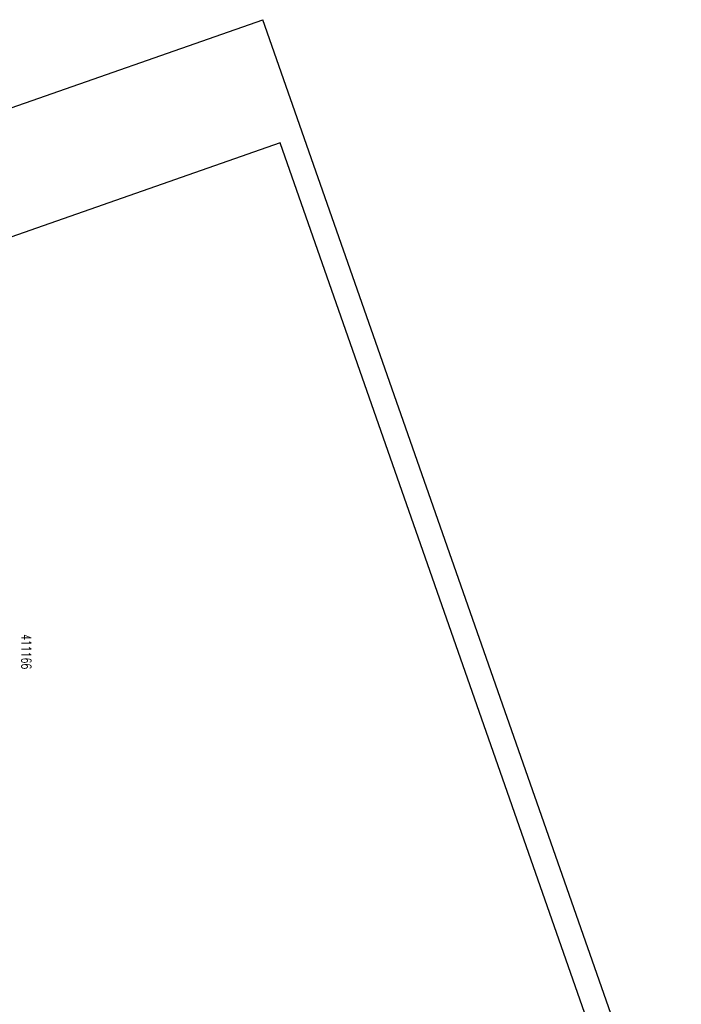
# Model space of a CAD drawing. Extents: x 446740 to 447511, y 442825 to 444035.
# Tile 23 of 23: x 447087 to 447222, y 443833 to 444035. Entities that reach past the tile are written whole.
import ezdxf

# ---------------------------------------------------------------- set-up
doc = ezdxf.new("R2010")
doc.units = 0
doc.header["$LTSCALE"] = 2
doc.header["$MEASUREMENT"] = 0
doc.linetypes.add('AUSGEZOGEN', pattern=[0])
doc.layers.get('0').update_dxf_attribs({"linetype": 'AUSGEZOGEN'})
for name, color, linetype in [('Planeinteilung', 6, 'CONTINUOUS'), ('RAHMEN', 250, 'AUSGEZOGEN'), ('SCHACHTNR', 6, 'CONTINUOUS')]:
    doc.layers.add(name, color=color, linetype=linetype)
doc.styles.add('ROMANS', font='romans.shx', dxfattribs={"width": 0.8})

# ---------------------------------------------------------------- blocks, each defined once
blk = doc.blocks.new('1135420')
for p in [(1135, 420), (0, 297)]:
    blk.add_line(p, (0, 420))
at = {"layer": 'RAHMEN'}
for p, q in [((950, 415), (25, 415)), ((25, 415), (25, 5))]:
    blk.add_line(p, q, dxfattribs=at)

msp = doc.modelspace()

# ---------------------------------------------------------------- block references
at = {"layer": 'Planeinteilung', "linetype": 'Continuous', "rotation": 289.2892292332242}
msp.add_blockref('1135420', (446739.88, 443896.21), dxfattribs=at)

# ---------------------------------------------------------------- texts
at = {"layer": 'SCHACHTNR', "style": 'ROMANS', "width": 0.7}
msp.add_text('411166', height=2, rotation=270.2675, dxfattribs=at).set_placement((447086.85, 443909.06))

doc.saveas('drawing.dxf')
